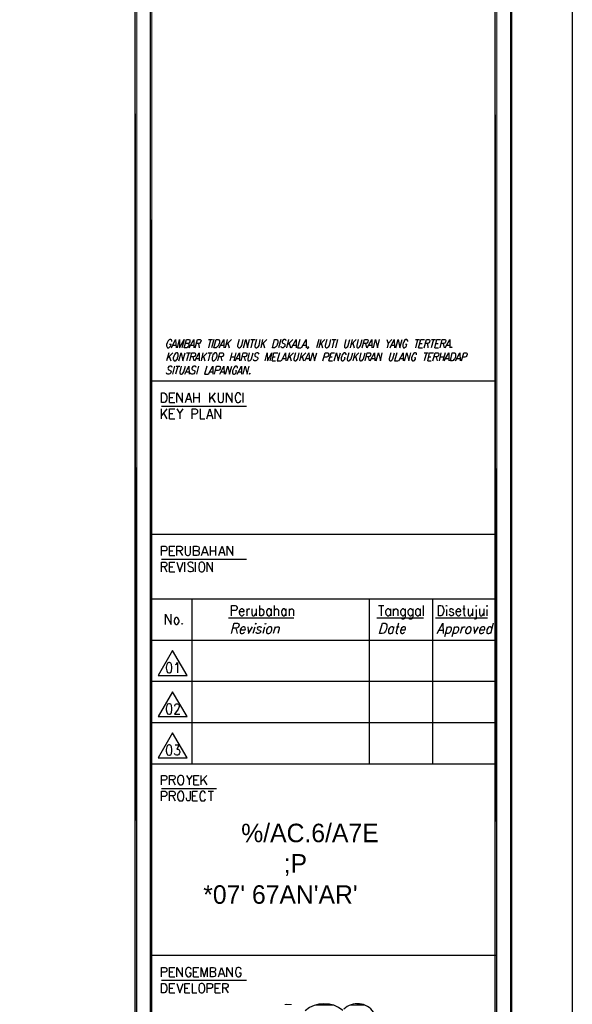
# Model space of a CAD drawing. Header units: millimetres. Extents: x 0 to 420, y 0 to 297.
# Tile 93 of 95: x 348 to 420, y 101 to 230. Entities that reach past the tile are written whole.
import ezdxf

# ---------------------------------------------------------------- set-up
doc = ezdxf.new("R2010")
doc.units = ezdxf.units.MM
for name, color, linetype in [('FILL_000000', 7, 'Continuous'), ('LINE_000000', 7, 'Continuous'), ('TEXT', 7, 'Continuous')]:
    doc.layers.add(name, color=color, linetype=linetype)
doc.layers.add('FILL_FF1919', color=7, linetype='Continuous', true_color=0xff1919)
doc.layers.add('LINE_FF1919', color=7, linetype='Continuous', true_color=0xff1919)

msp = doc.modelspace()

# ---------------------------------------------------------------- hatches: boundary and pattern name
at = {"layer": 'FILL_000000'}
h = msp.add_hatch(color=7, dxfattribs=at)
h.dxf.hatch_style = 1
h.paths.add_polyline_path([(412.28, 7.87), (412.07, 288.84), (412.28, 289.05), (412.28, 7.87)])
h = msp.add_hatch(color=7, dxfattribs=at)
h.dxf.hatch_style = 1
h.paths.add_polyline_path([(412.07, 8.09), (412.28, 7.87), (412.07, 288.84), (412.07, 8.09)])
h = msp.add_hatch(color=7, dxfattribs=at)
h.dxf.hatch_style = 1
h.paths.add_polyline_path([(363.3, 286.94), (363.05, 286.94), (363.3, 9.99), (363.3, 286.94)])
h = msp.add_hatch(color=7, dxfattribs=at)
h.dxf.hatch_style = 1
h.paths.add_polyline_path([(363.05, 286.94), (363.3, 9.99), (363.05, 9.99), (363.05, 286.94)])
h = msp.add_hatch(color=7, dxfattribs=at)
h.dxf.hatch_style = 1
h.paths.add_polyline_path([(365.29, 286.94), (365.04, 286.94), (365.29, 9.99), (365.29, 286.94)])
h = msp.add_hatch(color=7, dxfattribs=at)
h.dxf.hatch_style = 1
h.paths.add_polyline_path([(365.04, 286.94), (365.29, 9.99), (365.04, 9.99), (365.04, 286.94)])
h = msp.add_hatch(color=7, dxfattribs=at)
h.dxf.hatch_style = 1
h.paths.add_polyline_path([(410.29, 9.86), (410.04, 286.81), (410.29, 287.06), (410.29, 9.86)])
h = msp.add_hatch(color=7, dxfattribs=at)
h.dxf.hatch_style = 1
h.paths.add_polyline_path([(410.04, 10.12), (410.29, 9.86), (410.04, 286.81), (410.04, 10.12)])
at = {"layer": 'FILL_FF1919'}
h = msp.add_hatch(color=7, dxfattribs=at)
h.dxf.hatch_style = 1
h.paths.add_polyline_path([(382.86, 101.39), (383.5, 101.35), (382.61, 101.35), (382.86, 101.39)])
h = msp.add_hatch(color=7, dxfattribs=at)
h.dxf.hatch_style = 1
h.paths.add_polyline_path([(387.1, 101.39), (389.09, 101.26), (386.5, 101.26), (387.1, 101.39)])
h = msp.add_hatch(color=7, dxfattribs=at)
h.dxf.hatch_style = 1
h.paths.add_polyline_path([(387.18, 101.43), (388.45, 101.39), (387.1, 101.39), (387.18, 101.43)])
h = msp.add_hatch(color=7, dxfattribs=at)
h.dxf.hatch_style = 1
h.paths.add_polyline_path([(388.45, 101.39), (387.1, 101.39), (389.09, 101.26), (388.45, 101.39)])
h = msp.add_hatch(color=7, dxfattribs=at)
h.dxf.hatch_style = 1
h.paths.add_polyline_path([(387.73, 101.47), (388.41, 101.43), (387.18, 101.43), (387.73, 101.47)])
h = msp.add_hatch(color=7, dxfattribs=at)
h.dxf.hatch_style = 1
h.paths.add_polyline_path([(388.41, 101.43), (387.18, 101.43), (388.45, 101.39), (388.41, 101.43)])
h = msp.add_hatch(color=7, dxfattribs=at)
h.dxf.hatch_style = 1
h.paths.add_polyline_path([(387.77, 101.47), (387.73, 101.47), (387.77, 101.47)])
h = msp.add_hatch(color=7, dxfattribs=at)
h.dxf.hatch_style = 1
h.paths.add_polyline_path([(387.77, 101.47), (387.73, 101.47), (388.41, 101.43), (387.77, 101.47)])
h = msp.add_hatch(color=7, dxfattribs=at)
h.dxf.hatch_style = 1
h.paths.add_polyline_path([(391.63, 101.43), (393.11, 101.26), (391.2, 101.26), (391.63, 101.43)])
h = msp.add_hatch(color=7, dxfattribs=at)
h.dxf.hatch_style = 1
h.paths.add_polyline_path([(391.67, 101.43), (392.64, 101.43), (391.63, 101.43), (391.67, 101.43)])
h = msp.add_hatch(color=7, dxfattribs=at)
h.dxf.hatch_style = 1
h.paths.add_polyline_path([(392.64, 101.43), (391.63, 101.43), (393.11, 101.26), (392.64, 101.43)])
h = msp.add_hatch(color=7, dxfattribs=at)
h.dxf.hatch_style = 1
h.paths.add_polyline_path([(392.13, 101.47), (392.6, 101.43), (391.67, 101.43), (392.13, 101.47)])
h = msp.add_hatch(color=7, dxfattribs=at)
h.dxf.hatch_style = 1
h.paths.add_polyline_path([(392.6, 101.43), (391.67, 101.43), (392.64, 101.43), (392.6, 101.43)])

# ---------------------------------------------------------------- linework, layer by layer
at = {"layer": 'LINE_000000', "lineweight": 25}
for p, q in [((372.91, 188.17), (372.66, 187.11)), ((372.66, 188.17), (373.21, 188.17)), ((373.38, 188.17), (373.08, 187.11)), ((375.12, 188.17), (374.86, 187.11)), ((375.67, 188.17), (374.95, 187.45)), ((375.2, 187.71), (375.37, 187.11)), ((378.46, 188.17), (378.21, 187.11)), ((378.21, 188.17), (378.76, 188.17)), ((379.73, 188.17), (379.48, 187.11)), ((380.28, 188.17), (379.56, 187.45)), ((379.81, 187.71), (379.98, 187.11)), ((382.1, 188.17), (381.8, 187.11)), ((383.12, 188.17), (382.86, 187.11)), ((383.67, 188.17), (382.95, 187.45)), ((383.2, 187.71), (383.37, 187.11)), ((387.05, 188.17), (386.76, 187.11)), ((387.35, 188.17), (387.05, 187.11)), ((387.86, 188.17), (387.14, 187.45)), ((387.39, 187.71), (387.56, 187.11)), ((389.09, 188.17), (388.79, 187.11)), ((388.83, 188.17), (389.34, 188.17)), ((389.51, 188.17), (389.26, 187.11)), ((391.41, 188.17), (391.16, 187.11)), ((391.96, 188.17), (391.24, 187.45)), ((391.5, 187.71), (391.67, 187.11)), ((396.58, 188.17), (396.11, 187.66)), ((399.97, 188.17), (399.67, 187.11)), ((399.67, 188.17), (400.22, 188.17)), ((402.04, 188.17), (401.74, 187.11)), ((401.79, 188.17), (402.29, 188.17)), ((367.5, 186.44), (367.2, 185.38)), ((368, 186.44), (367.28, 185.72)), ((368, 187.45), (368.38, 187.45)), ((370.08, 186.44), (369.78, 185.38)), ((369.78, 186.44), (370.33, 186.44)), ((370.37, 187.45), (370.76, 187.45)), ((371.35, 187.66), (371.47, 187.11)), ((371.94, 186.44), (371.69, 185.38)), ((372.49, 186.44), (371.77, 185.72)), ((372.87, 186.44), (372.62, 185.38)), ((372.62, 186.44), (373.13, 186.44)), ((374.27, 187.45), (374.65, 187.45)), ((375.71, 186.44), (375.45, 185.38)), ((376.22, 186.44), (375.96, 185.38)), ((383.24, 186.44), (382.95, 185.38)), ((383.75, 186.44), (383.03, 185.72)), ((383.71, 187.45), (384.09, 187.45)), ((384.81, 186.44), (384.56, 185.38)), ((385.36, 186.44), (384.64, 185.72)), ((385.02, 187.45), (385.4, 187.45)), ((391.79, 186.44), (391.5, 185.38)), ((392.3, 186.44), (391.58, 185.72)), ((393.15, 187.66), (393.28, 187.11)), ((393.62, 187.45), (394, 187.45)), ((396.58, 187.45), (396.92, 187.45)), ((400.09, 187.11), (400.6, 187.11)), ((400.26, 187.66), (400.56, 187.66)), ((401.11, 186.44), (400.81, 185.38)), ((400.81, 186.44), (401.36, 186.44)), ((401.24, 187.66), (401.32, 187.11)), ((402.21, 187.11), (402.67, 187.11)), ((402.34, 187.66), (402.63, 187.66)), ((403.01, 186.44), (402.76, 185.38)), ((403.56, 186.44), (403.27, 185.38)), ((403.31, 187.66), (403.44, 187.11)), ((403.78, 187.45), (404.16, 187.45)), ((367.54, 185.97), (367.75, 185.38)), ((370.63, 185.93), (370.76, 185.38)), ((371.09, 185.72), (371.47, 185.72)), ((372.03, 185.97), (372.19, 185.38)), ((374.27, 185.93), (374.4, 185.38)), ((375.58, 185.93), (376.09, 185.93)), ((376.34, 185.72), (376.72, 185.72)), ((377.32, 185.93), (377.44, 185.38)), ((380.96, 185.38), (381.42, 185.38)), ((381.08, 185.93), (381.38, 185.93)), ((382.35, 185.72), (382.74, 185.72)), ((383.29, 185.97), (383.46, 185.38)), ((384.89, 185.97), (385.06, 185.38)), ((385.44, 185.72), (385.78, 185.72)), ((388.37, 185.38), (388.87, 185.38)), ((388.54, 185.93), (388.83, 185.93)), ((391.84, 185.97), (392.05, 185.38)), ((393.53, 185.93), (393.62, 185.38)), ((394, 185.72), (394.34, 185.72)), ((397.72, 185.72), (398.06, 185.72)), ((401.28, 185.38), (401.74, 185.38)), ((401.4, 185.93), (401.7, 185.93)), ((402.38, 185.93), (402.51, 185.38)), ((402.89, 185.93), (403.39, 185.93)), ((403.65, 185.72), (404.03, 185.72)), ((405.13, 185.72), (405.47, 185.72)), ((368.22, 184.7), (367.96, 183.64)), ((368.68, 184.7), (368.38, 183.64)), ((368.43, 184.7), (368.94, 184.7)), ((369.74, 183.98), (370.12, 183.98)), ((371.35, 184.7), (371.09, 183.64)), ((372.87, 183.98), (373.25, 183.98)), ((374.35, 183.98), (374.69, 183.98)), ((376.6, 183.98), (376.98, 183.98)), ((410.17, 182.75), (365.17, 182.75)), ((367.58, 180.59), (368, 180.59)), ((369.82, 180.38), (370.33, 180.38)), ((370.76, 179.96), (370.76, 181.23)), ((370.76, 180.59), (371.47, 180.59)), ((371.47, 181.23), (371.47, 179.96)), ((372.83, 179.96), (372.83, 181.23)), ((373.55, 181.23), (372.83, 180.38)), ((373.08, 180.68), (373.55, 179.96)), ((377.19, 179.96), (377.19, 181.23)), ((366.52, 179.49), (377.61, 179.49)), ((366.52, 177.84), (366.52, 179.11)), ((367.24, 179.11), (366.52, 178.27)), ((367.58, 179.96), (368.26, 179.96)), ((366.78, 178.56), (367.24, 177.84)), ((367.58, 178.52), (368, 178.52)), ((367.58, 177.84), (368.26, 177.84)), ((368.94, 178.52), (368.94, 177.84)), ((372.62, 178.27), (373.08, 178.27)), ((410.17, 162.73), (365.17, 162.73)), ((372.91, 159.98), (372.91, 161.21)), ((373.59, 161.21), (373.59, 159.98)), ((366.52, 159.51), (377.61, 159.51)), ((367.58, 160.61), (368, 160.61)), ((367.58, 159.98), (368.26, 159.98)), ((368.89, 160.61), (369.27, 159.98)), ((371.94, 160.36), (372.45, 160.36)), ((372.91, 160.61), (373.59, 160.61)), ((374.18, 160.36), (374.69, 160.36)), ((366.86, 158.5), (367.24, 157.86)), ((367.58, 158.5), (368, 158.5)), ((369.57, 157.86), (369.57, 159.09)), ((370.97, 157.86), (370.97, 159.09)), ((367.58, 157.86), (368.26, 157.86)), ((410.17, 154.26), (365.17, 154.26)), ((370.54, 132.76), (370.54, 154.26)), ((393.7, 132.76), (393.7, 154.26)), ((401.96, 132.76), (401.96, 154.26)), ((377.66, 153.03), (377.66, 152.1)), ((378.88, 153.03), (378.88, 152.1)), ((379.31, 153.46), (379.31, 152.1)), ((380.83, 153.03), (380.83, 152.1)), ((381.25, 153.46), (381.25, 152.1)), ((382.78, 153.03), (382.78, 152.1)), ((383.2, 153.03), (383.2, 152.1)), ((394.84, 153.46), (395.56, 153.46)), ((395.22, 153.46), (395.22, 152.1)), ((396.41, 153.03), (396.41, 152.1)), ((396.79, 153.03), (396.79, 152.1)), ((400.3, 153.03), (400.3, 152.1)), ((400.69, 153.46), (400.69, 152.1)), ((405.85, 153.03), (406.19, 153.03)), ((407.12, 153.03), (407.12, 152.1)), ((408.6, 153.03), (408.6, 152.1)), ((375.29, 151.85), (383.79, 151.85)), ((394.63, 151.85), (400.73, 151.85)), ((402.29, 151.85), (409.07, 151.85)), ((403.73, 152.95), (403.73, 152.1)), ((409.02, 152.95), (409.02, 152.1)), ((376.22, 150.49), (376.39, 149.78)), ((378.71, 150.62), (378.46, 149.78)), ((379.98, 150.62), (379.77, 149.78)), ((381.38, 150.66), (381.13, 149.78)), ((396.87, 150.66), (396.66, 149.78)), ((397.21, 150.66), (397.55, 150.66)), ((403.82, 150.66), (403.48, 149.35)), ((404.79, 150.66), (404.45, 149.35)), ((405.76, 150.66), (405.51, 149.78)), ((409.83, 151.13), (409.49, 149.78)), ((402.8, 150.24), (403.31, 150.24)), ((410.17, 148.89), (365.17, 148.89)), ((410.17, 143.51), (365.17, 143.51)), ((410.17, 138.13), (365.17, 138.13)), ((410.17, 132.76), (365.17, 132.76)), ((371.73, 130.05), (371.73, 131.28)), ((372.45, 131.28), (371.73, 130.47)), ((367.96, 130.68), (368.3, 130.05)), ((370.16, 130.68), (370.16, 130.05)), ((370.76, 130.68), (371.18, 130.68)), ((370.76, 130.05), (371.43, 130.05)), ((371.98, 130.77), (372.45, 130.05)), ((366.52, 129.58), (373.72, 129.58)), ((367.96, 128.61), (368.3, 127.93)), ((370.59, 128.61), (370.97, 128.61)), ((372.62, 129.2), (373.3, 129.2)), ((372.96, 129.2), (372.96, 127.93)), ((370.59, 127.93), (371.22, 127.93)), ((410.17, 107.74), (365.17, 107.74)), ((367.58, 105.62), (368, 105.62)), ((370.71, 105.62), (371.14, 105.62)), ((366.52, 104.52), (377.61, 104.52)), ((367.58, 104.99), (368.26, 104.99)), ((370.71, 104.99), (371.39, 104.99)), ((374.1, 105.37), (374.61, 105.37)), ((367.58, 103.51), (368, 103.51)), ((367.58, 102.87), (368.26, 102.87)), ((369.57, 103.51), (369.95, 103.51)), ((369.57, 102.87), (370.21, 102.87)), ((373.55, 103.51), (373.97, 103.51)), ((373.55, 102.87), (374.23, 102.87)), ((374.86, 103.51), (375.24, 102.87))]:
    msp.add_line(p, q, dxfattribs=at)
for points in [[(0.21, 0), (0.21, 296.93), (420.16, 296.93), (420.16, 0), (0.21, 0)], [(373.38, 187.11), (373.68, 188.17), (373.93, 188.17), (374.01, 188.13), (374.1, 188), (374.1, 187.92), (374.1, 187.75), (374.01, 187.54), (373.93, 187.37), (373.89, 187.28), (373.76, 187.16), (373.68, 187.11), (373.38, 187.11)], [(381.04, 187.11), (381.3, 188.17), (381.55, 188.17), (381.68, 188.13), (381.72, 188), (381.72, 187.92), (381.72, 187.75), (381.64, 187.54), (381.59, 187.37), (381.51, 187.28), (381.42, 187.16), (381.3, 187.11), (381.04, 187.11)], [(368.47, 186.44), (368.38, 186.39), (368.26, 186.27), (368.22, 186.18), (368.13, 186.01), (368.05, 185.8), (368.05, 185.63), (368.09, 185.55), (368.13, 185.42), (368.17, 185.38), (368.34, 185.38), (368.43, 185.42), (368.51, 185.55), (368.6, 185.63), (368.64, 185.8), (368.72, 186.01), (368.72, 186.18), (368.72, 186.27), (368.68, 186.39), (368.6, 186.44), (368.47, 186.44)], [(373.51, 186.44), (373.42, 186.39), (373.34, 186.27), (373.25, 186.18), (373.17, 186.01), (373.13, 185.8), (373.13, 185.63), (373.13, 185.55), (373.17, 185.42), (373.25, 185.38), (373.38, 185.38), (373.46, 185.42), (373.59, 185.55), (373.63, 185.63), (373.72, 185.8), (373.8, 186.01), (373.8, 186.18), (373.76, 186.27), (373.72, 186.39), (373.68, 186.44), (373.51, 186.44)], [(404.24, 185.38), (404.49, 186.44), (404.79, 186.44), (404.88, 186.39), (404.92, 186.27), (404.92, 186.18), (404.92, 186.01), (404.88, 185.8), (404.79, 185.63), (404.71, 185.55), (404.62, 185.42), (404.49, 185.38), (404.24, 185.38)], [(404.41, 187.24), (404.45, 187.16), (404.41, 187.11), (404.37, 187.16), (404.41, 187.24)], [(378.08, 183.77), (378.08, 183.68), (378.04, 183.64), (377.99, 183.68), (378.08, 183.77)], [(366.52, 179.96), (366.52, 181.23), (366.86, 181.23), (367.03, 181.14), (367.11, 181.02), (367.2, 180.89), (367.24, 180.72), (367.24, 180.42), (367.2, 180.26), (367.11, 180.13), (367.03, 180), (366.86, 179.96), (366.52, 179.96)], [(371.69, 159.09), (371.6, 159.05), (371.47, 158.92), (371.43, 158.79), (371.39, 158.62), (371.39, 158.33), (371.43, 158.16), (371.47, 158.03), (371.6, 157.9), (371.69, 157.86), (371.9, 157.86), (371.98, 157.9), (372.11, 158.03), (372.15, 158.16), (372.19, 158.33), (372.19, 158.62), (372.15, 158.79), (372.11, 158.92), (371.98, 159.05), (371.9, 159.09), (371.69, 159.09)], [(402.67, 152.1), (402.67, 153.46), (403.01, 153.46), (403.18, 153.42), (403.27, 153.29), (403.31, 153.16), (403.39, 152.95), (403.39, 152.65), (403.31, 152.44), (403.27, 152.32), (403.18, 152.19), (403.01, 152.1), (402.67, 152.1)], [(403.69, 153.42), (403.73, 153.46), (403.78, 153.42), (403.73, 153.33), (403.69, 153.42)], [(407.59, 153.42), (407.63, 153.46), (407.67, 153.42), (407.63, 153.33), (407.59, 153.42)], [(408.98, 153.42), (409.02, 153.46), (409.07, 153.42), (409.02, 153.33), (408.98, 153.42)], [(368.43, 151.89), (368.3, 151.81), (368.22, 151.68), (368.17, 151.47), (368.17, 151.34), (368.22, 151.17), (368.3, 151.05), (368.43, 150.96), (368.55, 150.96), (368.68, 151.05), (368.77, 151.17), (368.85, 151.34), (368.85, 151.47), (368.77, 151.68), (368.68, 151.81), (368.55, 151.89), (368.43, 151.89)], [(369.23, 151.09), (369.27, 151.05), (369.23, 150.96), (369.19, 151.05), (369.23, 151.09)], [(378.76, 151.05), (378.84, 151.13), (378.88, 151.05), (378.8, 151), (378.76, 151.05)], [(380.07, 151.05), (380.11, 151.13), (380.15, 151.05), (380.07, 151), (380.07, 151.05)], [(380.62, 150.66), (380.49, 150.62), (380.36, 150.49), (380.24, 150.28), (380.24, 150.16), (380.24, 149.99), (380.28, 149.86), (380.36, 149.78), (380.53, 149.78), (380.66, 149.86), (380.79, 149.99), (380.87, 150.16), (380.92, 150.28), (380.92, 150.49), (380.87, 150.62), (380.79, 150.66), (380.62, 150.66)], [(395.01, 149.78), (395.39, 151.13), (395.73, 151.13), (395.86, 151.05), (395.94, 150.92), (395.94, 150.79), (395.94, 150.62), (395.86, 150.28), (395.77, 150.11), (395.69, 149.99), (395.56, 149.86), (395.35, 149.78), (395.01, 149.78)], [(406.65, 150.66), (406.53, 150.62), (406.4, 150.49), (406.27, 150.28), (406.23, 150.16), (406.23, 149.99), (406.32, 149.86), (406.4, 149.78), (406.57, 149.78), (406.65, 149.86), (406.82, 149.99), (406.91, 150.16), (406.95, 150.28), (406.95, 150.49), (406.87, 150.62), (406.78, 150.66), (406.65, 150.66)], [(367.96, 147.57), (366.1, 144.31), (369.87, 144.31), (367.96, 147.57)], [(367.5, 146.01), (367.33, 145.92), (367.24, 145.75), (367.16, 145.41), (367.16, 145.25), (367.24, 144.91), (367.33, 144.7), (367.5, 144.65), (367.58, 144.65), (367.75, 144.7), (367.83, 144.91), (367.88, 145.25), (367.88, 145.41), (367.83, 145.75), (367.75, 145.92), (367.58, 146.01), (367.5, 146.01)], [(367.96, 142.2), (366.1, 138.94), (369.87, 138.94), (367.96, 142.2)], [(367.5, 140.63), (367.33, 140.55), (367.24, 140.38), (367.16, 140.04), (367.16, 139.83), (367.24, 139.53), (367.33, 139.32), (367.5, 139.28), (367.58, 139.28), (367.75, 139.32), (367.83, 139.53), (367.88, 139.83), (367.88, 140.04), (367.83, 140.38), (367.75, 140.55), (367.58, 140.63), (367.5, 140.63)], [(367.96, 136.82), (366.1, 133.56), (369.87, 133.56), (367.96, 136.82)], [(367.5, 135.25), (367.33, 135.17), (367.24, 135), (367.16, 134.66), (367.16, 134.45), (367.24, 134.15), (367.33, 133.94), (367.5, 133.9), (367.58, 133.9), (367.75, 133.94), (367.83, 134.15), (367.88, 134.45), (367.88, 134.66), (367.83, 135), (367.75, 135.17), (367.58, 135.25), (367.5, 135.25)], [(368.94, 131.28), (368.85, 131.23), (368.77, 131.11), (368.68, 130.98), (368.64, 130.81), (368.64, 130.51), (368.68, 130.34), (368.77, 130.22), (368.85, 130.09), (368.94, 130.05), (369.15, 130.05), (369.27, 130.09), (369.36, 130.22), (369.4, 130.34), (369.44, 130.51), (369.44, 130.81), (369.4, 130.98), (369.36, 131.11), (369.27, 131.23), (369.15, 131.28), (368.94, 131.28)], [(368.94, 129.2), (368.85, 129.12), (368.77, 128.99), (368.68, 128.9), (368.64, 128.69), (368.64, 128.4), (368.68, 128.23), (368.77, 128.1), (368.85, 127.97), (368.94, 127.93), (369.15, 127.93), (369.27, 127.97), (369.36, 128.1), (369.4, 128.23), (369.44, 128.4), (369.44, 128.69), (369.4, 128.9), (369.36, 128.99), (369.27, 129.12), (369.15, 129.2), (368.94, 129.2)], [(366.52, 102.87), (366.52, 104.1), (366.86, 104.1), (367.03, 104.06), (367.11, 103.93), (367.2, 103.8), (367.24, 103.63), (367.24, 103.34), (367.2, 103.17), (367.11, 103.04), (367.03, 102.91), (366.86, 102.87), (366.52, 102.87)], [(371.69, 104.1), (371.6, 104.06), (371.47, 103.93), (371.43, 103.8), (371.39, 103.63), (371.39, 103.34), (371.43, 103.17), (371.47, 103.04), (371.6, 102.91), (371.69, 102.87), (371.9, 102.87), (371.98, 102.91), (372.11, 103.04), (372.15, 103.17), (372.19, 103.34), (372.19, 103.63), (372.15, 103.8), (372.11, 103.93), (371.98, 104.06), (371.9, 104.1), (371.69, 104.1)]]:
    msp.add_lwpolyline(points, close=True, dxfattribs=at)
at = {"layer": 'LINE_000000', "lineweight": 0}
for points in [[(412.28, 7.87), (412.07, 288.84), (412.28, 289.05), (412.28, 7.87)], [(412.07, 8.09), (412.28, 7.87), (412.07, 288.84), (412.07, 8.09)], [(363.3, 286.94), (363.05, 286.94), (363.3, 9.99), (363.3, 286.94)], [(363.05, 286.94), (363.3, 9.99), (363.05, 9.99), (363.05, 286.94)], [(365.29, 286.94), (365.04, 286.94), (365.29, 9.99), (365.29, 286.94)], [(365.04, 286.94), (365.29, 9.99), (365.04, 9.99), (365.04, 286.94)], [(410.29, 9.86), (410.04, 286.81), (410.29, 287.06), (410.29, 9.86)], [(410.04, 10.12), (410.29, 9.86), (410.04, 286.81), (410.04, 10.12)]]:
    msp.add_lwpolyline(points, close=True, dxfattribs=at)
at = {"layer": 'LINE_000000', "lineweight": 25}
for points in [[(367.88, 187.92), (367.88, 188), (367.83, 188.13), (367.75, 188.17), (367.62, 188.17), (367.54, 188.13), (367.41, 188), (367.37, 187.92), (367.28, 187.75), (367.2, 187.54), (367.2, 187.37), (367.24, 187.28), (367.28, 187.16), (367.33, 187.11), (367.5, 187.11), (367.58, 187.16), (367.66, 187.28), (367.75, 187.37), (367.79, 187.54), (367.58, 187.54)], [(367.83, 187.11), (368.38, 188.17), (368.43, 187.11)], [(368.6, 187.11), (368.89, 188.17), (368.89, 187.11), (369.49, 188.17), (369.19, 187.11)], [(369.95, 187.66), (370.08, 187.62), (370.08, 187.58), (370.12, 187.45), (370.08, 187.32), (369.99, 187.24), (369.95, 187.16), (369.82, 187.11), (369.49, 187.11), (369.78, 188.17), (370.12, 188.17), (370.21, 188.13), (370.21, 188.04), (370.25, 187.96), (370.21, 187.88), (370.16, 187.75), (370.08, 187.71), (369.95, 187.66), (369.65, 187.66)], [(370.16, 187.11), (370.76, 188.17), (370.76, 187.11)], [(370.92, 187.11), (371.22, 188.17), (371.56, 188.17), (371.64, 188.13), (371.69, 188.04), (371.69, 187.96), (371.64, 187.88), (371.6, 187.75), (371.56, 187.71), (371.43, 187.66), (371.09, 187.66)], [(374.06, 187.11), (374.65, 188.17), (374.65, 187.11)], [(376.68, 188.17), (376.47, 187.41), (376.47, 187.28), (376.56, 187.16), (376.64, 187.11), (376.72, 187.11), (376.85, 187.16), (376.94, 187.28), (377.02, 187.41), (377.19, 188.17)], [(377.23, 187.11), (377.53, 188.17), (377.74, 187.11), (378.04, 188.17)], [(378.93, 188.17), (378.71, 187.41), (378.71, 187.28), (378.76, 187.16), (378.88, 187.11), (378.93, 187.11), (379.05, 187.16), (379.18, 187.28), (379.26, 187.41), (379.43, 188.17)], [(382.82, 188), (382.78, 188.13), (382.69, 188.17), (382.52, 188.17), (382.4, 188.13), (382.31, 188), (382.27, 187.92), (382.27, 187.83), (382.31, 187.75), (382.35, 187.71), (382.57, 187.62), (382.65, 187.58), (382.65, 187.54), (382.65, 187.41), (382.61, 187.28), (382.52, 187.16), (382.4, 187.11), (382.27, 187.11), (382.14, 187.16), (382.1, 187.28)], [(383.5, 187.11), (384.09, 188.17), (384.13, 187.11)], [(384.6, 188.17), (384.3, 187.11), (384.73, 187.11)], [(384.81, 187.11), (385.4, 188.17), (385.4, 187.11)], [(388.11, 188.17), (387.9, 187.41), (387.9, 187.28), (387.94, 187.16), (388.07, 187.11), (388.11, 187.11), (388.24, 187.16), (388.37, 187.28), (388.45, 187.41), (388.62, 188.17)], [(390.61, 188.17), (390.4, 187.41), (390.4, 187.28), (390.44, 187.16), (390.57, 187.11), (390.61, 187.11), (390.74, 187.16), (390.86, 187.28), (390.91, 187.41), (391.12, 188.17)], [(392.22, 188.17), (392.01, 187.41), (392.01, 187.28), (392.05, 187.16), (392.13, 187.11), (392.22, 187.11), (392.35, 187.16), (392.43, 187.28), (392.51, 187.41), (392.73, 188.17)], [(392.73, 187.11), (393.02, 188.17), (393.36, 188.17), (393.45, 188.13), (393.49, 188.04), (393.49, 187.96), (393.45, 187.88), (393.4, 187.75), (393.36, 187.71), (393.23, 187.66), (392.9, 187.66)], [(393.4, 187.11), (394, 188.17), (394, 187.11)], [(394.21, 187.11), (394.46, 188.17), (394.72, 187.11), (395.01, 188.17)], [(395.94, 188.17), (396.11, 187.66), (395.99, 187.11)], [(396.37, 187.11), (396.92, 188.17), (396.96, 187.11)], [(397.13, 187.11), (397.43, 188.17), (397.64, 187.11), (397.93, 188.17)], [(398.7, 187.92), (398.7, 188), (398.61, 188.13), (398.57, 188.17), (398.4, 188.17), (398.31, 188.13), (398.23, 188), (398.19, 187.92), (398.1, 187.75), (398.02, 187.54), (398.02, 187.37), (398.02, 187.28), (398.06, 187.16), (398.14, 187.11), (398.27, 187.11), (398.36, 187.16), (398.48, 187.28), (398.53, 187.37), (398.57, 187.54), (398.4, 187.54)], [(400.09, 187.11), (400.39, 188.17), (400.85, 188.17)], [(400.81, 187.11), (401.11, 188.17), (401.45, 188.17), (401.53, 188.13), (401.57, 188.04), (401.57, 187.96), (401.53, 187.88), (401.49, 187.75), (401.4, 187.71), (401.32, 187.66), (400.98, 187.66)], [(402.21, 187.11), (402.46, 188.17), (402.97, 188.17)], [(402.89, 187.11), (403.18, 188.17), (403.52, 188.17), (403.61, 188.13), (403.65, 188.04), (403.65, 187.96), (403.61, 187.88), (403.56, 187.75), (403.52, 187.71), (403.39, 187.66), (403.06, 187.66)], [(403.56, 187.11), (404.16, 188.17), (404.16, 187.11)], [(368.81, 185.38), (369.1, 186.44), (369.32, 185.38), (369.61, 186.44)], [(370.21, 185.38), (370.5, 186.44), (370.84, 186.44), (370.92, 186.39), (370.97, 186.31), (370.97, 186.22), (370.97, 186.14), (370.88, 186.01), (370.84, 185.97), (370.71, 185.93), (370.37, 185.93)], [(370.88, 185.38), (371.47, 186.44), (371.47, 185.38)], [(373.89, 185.38), (374.14, 186.44), (374.48, 186.44), (374.57, 186.39), (374.61, 186.31), (374.61, 186.22), (374.61, 186.14), (374.52, 186.01), (374.48, 185.97), (374.35, 185.93), (374.01, 185.93)], [(376.13, 185.38), (376.72, 186.44), (376.72, 185.38)], [(376.94, 185.38), (377.19, 186.44), (377.53, 186.44), (377.66, 186.39), (377.66, 186.31), (377.66, 186.22), (377.66, 186.14), (377.57, 186.01), (377.53, 185.97), (377.4, 185.93), (377.06, 185.93)], [(377.99, 186.44), (377.78, 185.67), (377.78, 185.55), (377.82, 185.42), (377.91, 185.38), (377.99, 185.38), (378.12, 185.42), (378.25, 185.55), (378.29, 185.67), (378.5, 186.44)], [(379.26, 186.27), (379.18, 186.39), (379.09, 186.44), (378.97, 186.44), (378.84, 186.39), (378.71, 186.27), (378.71, 186.18), (378.71, 186.1), (378.71, 186.01), (378.8, 185.97), (379.01, 185.89), (379.05, 185.84), (379.09, 185.8), (379.09, 185.67), (379.05, 185.55), (378.93, 185.42), (378.84, 185.38), (378.67, 185.38), (378.59, 185.42), (378.54, 185.55)], [(380.07, 185.38), (380.32, 186.44), (380.36, 185.38), (380.92, 186.44), (380.66, 185.38)], [(380.96, 185.38), (381.21, 186.44), (381.72, 186.44)], [(381.93, 186.44), (381.64, 185.38), (382.1, 185.38)], [(382.19, 185.38), (382.74, 186.44), (382.78, 185.38)], [(384.01, 186.44), (383.79, 185.67), (383.79, 185.55), (383.84, 185.42), (383.96, 185.38), (384.05, 185.38), (384.17, 185.42), (384.26, 185.55), (384.34, 185.67), (384.51, 186.44)], [(385.23, 185.38), (385.78, 186.44), (385.83, 185.38)], [(385.7, 187.16), (385.66, 187.24), (385.61, 187.16), (385.66, 187.11), (385.7, 187.16), (385.66, 187.07), (385.61, 186.99), (385.53, 186.94)], [(386, 185.38), (386.29, 186.44), (386.5, 185.38), (386.8, 186.44)], [(387.6, 185.38), (387.9, 186.44), (388.2, 186.44), (388.32, 186.39), (388.32, 186.31), (388.37, 186.22), (388.32, 186.1), (388.24, 185.97), (388.2, 185.93), (388.07, 185.89), (387.73, 185.89)], [(388.37, 185.38), (388.66, 186.44), (389.13, 186.44)], [(389.09, 185.38), (389.38, 186.44), (389.59, 185.38), (389.89, 186.44)], [(390.65, 186.18), (390.65, 186.27), (390.57, 186.39), (390.52, 186.44), (390.36, 186.44), (390.27, 186.39), (390.19, 186.27), (390.1, 186.18), (390.06, 186.01), (389.97, 185.8), (389.97, 185.63), (389.97, 185.55), (390.02, 185.42), (390.1, 185.38), (390.23, 185.38), (390.31, 185.42), (390.44, 185.55), (390.48, 185.63), (390.52, 185.8), (390.36, 185.8)], [(390.99, 186.44), (390.78, 185.67), (390.78, 185.55), (390.82, 185.42), (390.91, 185.38), (390.99, 185.38), (391.12, 185.42), (391.2, 185.55), (391.29, 185.67), (391.5, 186.44)], [(392.56, 186.44), (392.39, 185.67), (392.39, 185.55), (392.43, 185.42), (392.51, 185.38), (392.6, 185.38), (392.73, 185.42), (392.81, 185.55), (392.9, 185.67), (393.11, 186.44)], [(393.11, 185.38), (393.4, 186.44), (393.74, 186.44), (393.83, 186.39), (393.83, 186.31), (393.87, 186.22), (393.83, 186.14), (393.78, 186.01), (393.7, 185.97), (393.57, 185.93), (393.23, 185.93)], [(393.78, 185.38), (394.34, 186.44), (394.38, 185.38)], [(394.55, 185.38), (394.84, 186.44), (395.1, 185.38), (395.35, 186.44)], [(396.45, 186.44), (396.24, 185.67), (396.24, 185.55), (396.28, 185.42), (396.37, 185.38), (396.45, 185.38), (396.58, 185.42), (396.66, 185.55), (396.75, 185.67), (396.96, 186.44)], [(397.26, 186.44), (396.96, 185.38), (397.43, 185.38)], [(397.51, 185.38), (398.06, 186.44), (398.1, 185.38)], [(398.27, 185.38), (398.57, 186.44), (398.82, 185.38), (399.08, 186.44)], [(399.84, 186.18), (399.84, 186.27), (399.8, 186.39), (399.71, 186.44), (399.58, 186.44), (399.46, 186.39), (399.37, 186.27), (399.33, 186.18), (399.25, 186.01), (399.16, 185.8), (399.16, 185.63), (399.16, 185.55), (399.25, 185.42), (399.29, 185.38), (399.41, 185.38), (399.54, 185.42), (399.63, 185.55), (399.67, 185.63), (399.71, 185.8), (399.54, 185.8)], [(401.28, 185.38), (401.53, 186.44), (402.04, 186.44)], [(401.96, 185.38), (402.25, 186.44), (402.59, 186.44), (402.67, 186.39), (402.72, 186.31), (402.72, 186.22), (402.67, 186.14), (402.63, 186.01), (402.59, 185.97), (402.46, 185.93), (402.12, 185.93)], [(403.44, 185.38), (404.03, 186.44), (404.03, 185.38)], [(404.92, 185.38), (405.47, 186.44), (405.51, 185.38)], [(405.68, 185.38), (405.98, 186.44), (406.32, 186.44), (406.4, 186.39), (406.44, 186.31), (406.44, 186.22), (406.4, 186.1), (406.32, 185.97), (406.27, 185.93), (406.15, 185.89), (405.81, 185.89)], [(367.92, 184.53), (367.88, 184.66), (367.79, 184.7), (367.62, 184.7), (367.5, 184.66), (367.41, 184.53), (367.37, 184.45), (367.41, 184.36), (367.41, 184.28), (367.5, 184.23), (367.66, 184.15), (367.75, 184.11), (367.75, 184.07), (367.79, 183.94), (367.75, 183.81), (367.62, 183.68), (367.5, 183.64), (367.37, 183.64), (367.24, 183.68), (367.2, 183.81)], [(369.1, 184.7), (368.94, 183.94), (368.94, 183.81), (368.98, 183.68), (369.06, 183.64), (369.15, 183.64), (369.27, 183.68), (369.36, 183.81), (369.44, 183.94), (369.65, 184.7)], [(369.57, 183.64), (370.12, 184.7), (370.16, 183.64)], [(371.05, 184.53), (371.01, 184.66), (370.92, 184.7), (370.76, 184.7), (370.63, 184.66), (370.54, 184.53), (370.5, 184.45), (370.5, 184.36), (370.54, 184.28), (370.59, 184.23), (370.8, 184.15), (370.88, 184.11), (370.88, 184.07), (370.88, 183.94), (370.84, 183.81), (370.76, 183.68), (370.63, 183.64), (370.5, 183.64), (370.37, 183.68), (370.33, 183.81)], [(372.45, 184.7), (372.15, 183.64), (372.62, 183.64)], [(372.66, 183.64), (373.25, 184.7), (373.25, 183.64)], [(373.46, 183.64), (373.72, 184.7), (374.06, 184.7), (374.18, 184.66), (374.18, 184.57), (374.23, 184.49), (374.18, 184.36), (374.1, 184.23), (374.06, 184.19), (373.93, 184.15), (373.59, 184.15)], [(374.14, 183.64), (374.69, 184.7), (374.73, 183.64)], [(374.9, 183.64), (375.2, 184.7), (375.41, 183.64), (375.71, 184.7)], [(376.47, 184.45), (376.47, 184.53), (376.39, 184.66), (376.34, 184.7), (376.17, 184.7), (376.09, 184.66), (376, 184.53), (375.96, 184.45), (375.88, 184.28), (375.79, 184.07), (375.79, 183.9), (375.79, 183.81), (375.84, 183.68), (375.92, 183.64), (376.05, 183.64), (376.13, 183.68), (376.26, 183.81), (376.3, 183.9), (376.34, 184.07), (376.17, 184.07)], [(376.39, 183.64), (376.98, 184.7), (376.98, 183.64)], [(377.19, 183.64), (377.44, 184.7), (377.7, 183.64), (377.99, 184.7)], [(367.58, 179.96), (367.58, 181.23), (368.26, 181.23)], [(368.55, 179.96), (368.55, 181.23), (369.27, 179.96), (369.27, 181.23)], [(369.65, 179.96), (370.08, 181.23), (370.46, 179.96)], [(373.93, 181.23), (373.93, 180.3), (373.97, 180.13), (374.06, 180), (374.23, 179.96), (374.31, 179.96), (374.48, 180), (374.57, 180.13), (374.61, 180.3), (374.61, 181.23)], [(375.03, 179.96), (375.03, 181.23), (375.75, 179.96), (375.75, 181.23)], [(376.89, 180.89), (376.85, 181.02), (376.77, 181.14), (376.64, 181.23), (376.43, 181.23), (376.34, 181.14), (376.26, 181.02), (376.17, 180.89), (376.13, 180.72), (376.13, 180.42), (376.17, 180.26), (376.26, 180.13), (376.34, 180), (376.43, 179.96), (376.64, 179.96), (376.77, 180), (376.85, 180.13), (376.89, 180.26)], [(367.58, 177.84), (367.58, 179.11), (368.26, 179.11)], [(368.55, 179.11), (368.94, 178.52), (369.36, 179.11)], [(370.54, 177.84), (370.54, 179.11), (370.97, 179.11), (371.14, 179.03), (371.18, 178.99), (371.22, 178.86), (371.22, 178.69), (371.18, 178.56), (371.14, 178.52), (370.97, 178.43), (370.54, 178.43)], [(371.6, 179.11), (371.6, 177.84), (372.19, 177.84)], [(372.45, 177.84), (372.83, 179.11), (373.25, 177.84)], [(373.55, 177.84), (373.55, 179.11), (374.27, 177.84), (374.27, 179.11)], [(366.52, 159.98), (366.52, 161.21), (366.99, 161.21), (367.11, 161.16), (367.2, 161.08), (367.24, 160.99), (367.24, 160.78), (367.2, 160.65), (367.11, 160.61), (366.99, 160.57), (366.52, 160.57)], [(367.58, 159.98), (367.58, 161.21), (368.26, 161.21)], [(368.55, 159.98), (368.55, 161.21), (369.02, 161.21), (369.15, 161.16), (369.19, 161.08), (369.27, 160.99), (369.27, 160.87), (369.19, 160.74), (369.15, 160.65), (369.02, 160.61), (368.55, 160.61)], [(369.61, 161.21), (369.61, 160.32), (369.65, 160.15), (369.78, 160.02), (369.91, 159.98), (370.04, 159.98), (370.16, 160.02), (370.29, 160.15), (370.33, 160.32), (370.33, 161.21)], [(371.18, 160.61), (371.35, 160.57), (371.39, 160.49), (371.43, 160.36), (371.43, 160.19), (371.39, 160.06), (371.35, 160.02), (371.18, 159.98), (370.71, 159.98), (370.71, 161.21), (371.18, 161.21), (371.35, 161.16), (371.39, 161.08), (371.43, 160.99), (371.43, 160.87), (371.39, 160.74), (371.35, 160.65), (371.18, 160.61), (370.71, 160.61)], [(371.77, 159.98), (372.19, 161.21), (372.62, 159.98)], [(374.01, 159.98), (374.44, 161.21), (374.82, 159.98)], [(375.12, 159.98), (375.12, 161.21), (375.84, 159.98), (375.84, 161.21)], [(366.52, 157.86), (366.52, 159.09), (366.99, 159.09), (367.11, 159.05), (367.2, 159), (367.24, 158.88), (367.24, 158.75), (367.2, 158.62), (367.11, 158.58), (366.99, 158.5), (366.52, 158.5)], [(367.58, 157.86), (367.58, 159.09), (368.26, 159.09)], [(368.55, 159.09), (368.94, 157.86), (369.36, 159.09)], [(370.67, 158.92), (370.59, 159.05), (370.42, 159.09), (370.21, 159.09), (370.08, 159.05), (369.95, 158.92), (369.95, 158.79), (370.04, 158.71), (370.08, 158.62), (370.16, 158.58), (370.46, 158.45), (370.59, 158.41), (370.63, 158.33), (370.67, 158.2), (370.67, 158.03), (370.59, 157.9), (370.42, 157.86), (370.21, 157.86), (370.08, 157.9), (369.95, 158.03)], [(372.49, 157.86), (372.49, 159.09), (373.21, 157.86), (373.21, 159.09)], [(375.67, 152.1), (375.67, 153.46), (376.13, 153.46), (376.26, 153.42), (376.34, 153.33), (376.39, 153.2), (376.39, 153.03), (376.34, 152.91), (376.26, 152.82), (376.13, 152.78), (375.67, 152.78)], [(376.68, 152.65), (377.32, 152.65), (377.32, 152.78), (377.23, 152.91), (377.19, 152.95), (377.11, 153.03), (376.94, 153.03), (376.85, 152.95), (376.72, 152.82), (376.68, 152.65), (376.68, 152.53), (376.72, 152.32), (376.85, 152.19), (376.94, 152.1), (377.11, 152.1), (377.19, 152.19), (377.32, 152.32)], [(377.66, 152.65), (377.7, 152.82), (377.82, 152.95), (377.91, 153.03), (378.08, 153.03)], [(378.33, 153.03), (378.33, 152.4), (378.38, 152.19), (378.46, 152.1), (378.63, 152.1), (378.71, 152.19), (378.88, 152.4)], [(379.31, 152.82), (379.39, 152.95), (379.52, 153.03), (379.65, 153.03), (379.77, 152.95), (379.86, 152.82), (379.9, 152.65), (379.9, 152.53), (379.86, 152.32), (379.77, 152.19), (379.65, 152.1), (379.52, 152.1), (379.39, 152.19), (379.31, 152.32)], [(380.83, 152.82), (380.75, 152.95), (380.62, 153.03), (380.49, 153.03), (380.36, 152.95), (380.28, 152.82), (380.24, 152.65), (380.24, 152.53), (380.28, 152.32), (380.36, 152.19), (380.49, 152.1), (380.62, 152.1), (380.75, 152.19), (380.83, 152.32)], [(381.25, 152.78), (381.38, 152.95), (381.51, 153.03), (381.64, 153.03), (381.76, 152.95), (381.8, 152.78), (381.8, 152.1)], [(382.78, 152.82), (382.69, 152.95), (382.57, 153.03), (382.44, 153.03), (382.31, 152.95), (382.23, 152.82), (382.19, 152.65), (382.19, 152.53), (382.23, 152.32), (382.31, 152.19), (382.44, 152.1), (382.57, 152.1), (382.69, 152.19), (382.78, 152.32)], [(383.2, 152.78), (383.33, 152.95), (383.46, 153.03), (383.58, 153.03), (383.71, 152.95), (383.75, 152.78), (383.75, 152.1)], [(396.41, 152.82), (396.28, 152.95), (396.2, 153.03), (396.03, 153.03), (395.94, 152.95), (395.82, 152.82), (395.77, 152.65), (395.77, 152.53), (395.82, 152.32), (395.94, 152.19), (396.03, 152.1), (396.2, 152.1), (396.28, 152.19), (396.41, 152.32)], [(396.79, 152.78), (396.96, 152.95), (397.04, 153.03), (397.21, 153.03), (397.3, 152.95), (397.38, 152.78), (397.38, 152.1)], [(398.36, 152.82), (398.23, 152.95), (398.14, 153.03), (397.98, 153.03), (397.89, 152.95), (397.76, 152.82), (397.72, 152.65), (397.72, 152.53), (397.76, 152.32), (397.89, 152.19), (397.98, 152.1), (398.14, 152.1), (398.23, 152.19), (398.36, 152.32)], [(398.36, 153.03), (398.36, 151.98), (398.27, 151.81), (398.23, 151.72), (398.14, 151.68), (397.98, 151.68), (397.89, 151.72)], [(399.33, 152.82), (399.2, 152.95), (399.12, 153.03), (398.95, 153.03), (398.86, 152.95), (398.74, 152.82), (398.7, 152.65), (398.7, 152.53), (398.74, 152.32), (398.86, 152.19), (398.95, 152.1), (399.12, 152.1), (399.2, 152.19), (399.33, 152.32)], [(399.33, 153.03), (399.33, 151.98), (399.25, 151.81), (399.2, 151.72), (399.12, 151.68), (398.95, 151.68), (398.86, 151.72)], [(400.3, 152.82), (400.18, 152.95), (400.09, 153.03), (399.92, 153.03), (399.84, 152.95), (399.71, 152.82), (399.67, 152.65), (399.67, 152.53), (399.71, 152.32), (399.84, 152.19), (399.92, 152.1), (400.09, 152.1), (400.18, 152.19), (400.3, 152.32)], [(404.66, 152.82), (404.62, 152.95), (404.45, 153.03), (404.28, 153.03), (404.16, 152.95), (404.11, 152.82), (404.16, 152.7), (404.24, 152.65), (404.49, 152.57), (404.62, 152.53), (404.66, 152.4), (404.66, 152.32), (404.62, 152.19), (404.45, 152.1), (404.28, 152.1), (404.16, 152.19), (404.11, 152.32)], [(404.96, 152.65), (405.6, 152.65), (405.6, 152.78), (405.51, 152.91), (405.47, 152.95), (405.38, 153.03), (405.21, 153.03), (405.13, 152.95), (405, 152.82), (404.96, 152.65), (404.96, 152.53), (405, 152.32), (405.13, 152.19), (405.21, 152.1), (405.38, 152.1), (405.47, 152.19), (405.6, 152.32)], [(405.98, 153.46), (405.98, 152.4), (406.06, 152.19), (406.15, 152.1), (406.23, 152.1)], [(406.57, 153.03), (406.57, 152.4), (406.61, 152.19), (406.7, 152.1), (406.87, 152.1), (406.95, 152.19), (407.12, 152.4)], [(408.05, 153.03), (408.05, 152.4), (408.09, 152.19), (408.18, 152.1), (408.35, 152.1), (408.43, 152.19), (408.6, 152.4)], [(367.07, 150.96), (367.07, 152.32), (367.79, 150.96), (367.79, 152.32)], [(407.63, 152.95), (407.63, 151.93), (407.59, 151.72), (407.46, 151.68), (407.37, 151.68)], [(375.67, 149.78), (376, 151.13), (376.47, 151.13), (376.64, 151.05), (376.64, 151), (376.68, 150.88), (376.64, 150.75), (376.56, 150.62), (376.47, 150.54), (376.3, 150.49), (375.84, 150.49)], [(376.81, 150.28), (377.44, 150.28), (377.49, 150.41), (377.44, 150.54), (377.4, 150.62), (377.32, 150.66), (377.19, 150.66), (377.06, 150.62), (376.94, 150.49), (376.81, 150.28), (376.81, 150.16), (376.81, 149.99), (376.85, 149.86), (376.94, 149.78), (377.11, 149.78), (377.23, 149.86), (377.36, 149.99)], [(377.78, 150.66), (377.87, 149.78), (378.42, 150.66)], [(379.6, 150.49), (379.56, 150.62), (379.43, 150.66), (379.26, 150.66), (379.09, 150.62), (379.01, 150.49), (379.05, 150.37), (379.14, 150.28), (379.35, 150.24), (379.43, 150.16), (379.48, 150.03), (379.43, 149.99), (379.35, 149.86), (379.18, 149.78), (379.05, 149.78), (378.93, 149.86), (378.88, 149.99)], [(381.3, 150.41), (381.51, 150.62), (381.64, 150.66), (381.8, 150.66), (381.89, 150.62), (381.89, 150.41), (381.72, 149.78)], [(396.83, 150.49), (396.79, 150.62), (396.71, 150.66), (396.54, 150.66), (396.41, 150.62), (396.28, 150.49), (396.16, 150.28), (396.16, 150.16), (396.16, 149.99), (396.2, 149.86), (396.28, 149.78), (396.45, 149.78), (396.58, 149.86), (396.71, 149.99)], [(397.47, 151.13), (397.17, 150.03), (397.17, 149.86), (397.26, 149.78), (397.38, 149.78)], [(397.76, 150.28), (398.36, 150.28), (398.4, 150.41), (398.4, 150.54), (398.36, 150.62), (398.27, 150.66), (398.1, 150.66), (398.02, 150.62), (397.85, 150.49), (397.76, 150.28), (397.72, 150.16), (397.72, 149.99), (397.81, 149.86), (397.89, 149.78), (398.02, 149.78), (398.14, 149.86), (398.27, 149.99)], [(402.51, 149.78), (403.27, 151.13), (403.31, 149.78)], [(403.78, 150.49), (403.9, 150.62), (404.03, 150.66), (404.2, 150.66), (404.28, 150.62), (404.33, 150.49), (404.33, 150.28), (404.28, 150.16), (404.2, 149.99), (404.07, 149.86), (403.94, 149.78), (403.78, 149.78), (403.69, 149.86), (403.65, 149.99)], [(404.75, 150.49), (404.88, 150.62), (405, 150.66), (405.17, 150.66), (405.26, 150.62), (405.3, 150.49), (405.3, 150.28), (405.26, 150.16), (405.17, 149.99), (405.05, 149.86), (404.92, 149.78), (404.75, 149.78), (404.66, 149.86), (404.62, 149.99)], [(405.68, 150.28), (405.76, 150.49), (405.89, 150.62), (406.02, 150.66), (406.19, 150.66)], [(407.29, 150.66), (407.37, 149.78), (407.92, 150.66)], [(408.09, 150.28), (408.69, 150.28), (408.73, 150.41), (408.73, 150.54), (408.69, 150.62), (408.6, 150.66), (408.43, 150.66), (408.31, 150.62), (408.18, 150.49), (408.09, 150.28), (408.05, 150.16), (408.05, 149.99), (408.09, 149.86), (408.18, 149.78), (408.35, 149.78), (408.47, 149.86), (408.6, 149.99)], [(409.66, 150.49), (409.57, 150.62), (409.49, 150.66), (409.36, 150.66), (409.24, 150.62), (409.11, 150.49), (408.98, 150.28), (408.98, 150.16), (408.98, 149.99), (409.02, 149.86), (409.11, 149.78), (409.28, 149.78), (409.41, 149.86), (409.53, 149.99)], [(368.34, 145.75), (368.47, 145.8), (368.6, 146.01), (368.6, 144.65)], [(368.26, 140.29), (368.26, 140.38), (368.3, 140.5), (368.34, 140.55), (368.47, 140.63), (368.64, 140.63), (368.77, 140.55), (368.81, 140.5), (368.85, 140.38), (368.85, 140.25), (368.81, 140.12), (368.72, 139.91), (368.22, 139.28), (368.94, 139.28)], [(368.3, 135.25), (368.85, 135.25), (368.55, 134.7), (368.72, 134.7), (368.81, 134.66), (368.85, 134.58), (368.94, 134.41), (368.94, 134.28), (368.85, 134.07), (368.77, 133.94), (368.6, 133.9), (368.47, 133.9), (368.3, 133.94), (368.26, 134.03), (368.22, 134.15)], [(366.52, 130.05), (366.52, 131.28), (366.99, 131.28), (367.11, 131.23), (367.2, 131.15), (367.24, 131.06), (367.24, 130.85), (367.2, 130.77), (367.11, 130.68), (366.99, 130.64), (366.52, 130.64)], [(367.58, 130.05), (367.58, 131.28), (368.05, 131.28), (368.22, 131.23), (368.26, 131.15), (368.3, 131.06), (368.3, 130.94), (368.26, 130.81), (368.22, 130.77), (368.05, 130.68), (367.58, 130.68)], [(369.78, 131.28), (370.16, 130.68), (370.59, 131.28)], [(370.76, 130.05), (370.76, 131.28), (371.43, 131.28)], [(366.52, 127.93), (366.52, 129.2), (366.99, 129.2), (367.11, 129.12), (367.2, 129.07), (367.24, 128.95), (367.24, 128.78), (367.2, 128.65), (367.11, 128.61), (366.99, 128.52), (366.52, 128.52)], [(367.58, 127.93), (367.58, 129.2), (368.05, 129.2), (368.22, 129.12), (368.26, 129.07), (368.3, 128.95), (368.3, 128.82), (368.26, 128.69), (368.22, 128.65), (368.05, 128.61), (367.58, 128.61)], [(370.29, 129.2), (370.29, 128.23), (370.21, 128.06), (370.16, 127.97), (370.08, 127.93), (369.95, 127.93), (369.87, 127.97), (369.82, 128.06), (369.78, 128.23), (369.78, 128.35)], [(370.59, 127.93), (370.59, 129.2), (371.22, 129.2)], [(372.28, 128.9), (372.24, 128.99), (372.15, 129.12), (372.03, 129.2), (371.86, 129.2), (371.73, 129.12), (371.64, 128.99), (371.6, 128.9), (371.52, 128.69), (371.52, 128.4), (371.6, 128.23), (371.64, 128.1), (371.73, 127.97), (371.86, 127.93), (372.03, 127.93), (372.15, 127.97), (372.24, 128.1), (372.28, 128.23)], [(366.52, 104.99), (366.52, 106.21), (366.99, 106.21), (367.11, 106.17), (367.2, 106.09), (367.24, 105.96), (367.24, 105.79), (367.2, 105.66), (367.11, 105.62), (366.99, 105.58), (366.52, 105.58)], [(367.58, 104.99), (367.58, 106.21), (368.26, 106.21)], [(368.55, 104.99), (368.55, 106.21), (369.27, 104.99), (369.27, 106.21)], [(370.42, 105.92), (370.37, 106.04), (370.29, 106.17), (370.16, 106.21), (369.95, 106.21), (369.87, 106.17), (369.78, 106.04), (369.7, 105.92), (369.65, 105.75), (369.65, 105.45), (369.7, 105.28), (369.78, 105.16), (369.87, 105.03), (369.95, 104.99), (370.16, 104.99), (370.29, 105.03), (370.37, 105.16), (370.42, 105.28), (370.42, 105.45), (370.16, 105.45)], [(370.71, 104.99), (370.71, 106.21), (371.39, 106.21)], [(371.69, 104.99), (371.69, 106.21), (372.11, 104.99), (372.49, 106.21), (372.49, 104.99)], [(373.34, 105.62), (373.51, 105.58), (373.55, 105.49), (373.59, 105.37), (373.59, 105.2), (373.55, 105.07), (373.51, 105.03), (373.34, 104.99), (372.91, 104.99), (372.91, 106.21), (373.34, 106.21), (373.51, 106.17), (373.55, 106.09), (373.59, 105.96), (373.59, 105.88), (373.55, 105.75), (373.51, 105.66), (373.34, 105.62), (372.91, 105.62)], [(373.97, 104.99), (374.35, 106.21), (374.78, 104.99)], [(375.07, 104.99), (375.07, 106.21), (375.79, 104.99), (375.79, 106.21)], [(376.94, 105.92), (376.89, 106.04), (376.81, 106.17), (376.68, 106.21), (376.51, 106.21), (376.39, 106.17), (376.3, 106.04), (376.26, 105.92), (376.17, 105.75), (376.17, 105.45), (376.26, 105.28), (376.3, 105.16), (376.39, 105.03), (376.51, 104.99), (376.68, 104.99), (376.81, 105.03), (376.89, 105.16), (376.94, 105.28), (376.94, 105.45), (376.68, 105.45)], [(367.58, 102.87), (367.58, 104.1), (368.26, 104.1)], [(368.55, 104.1), (368.94, 102.87), (369.36, 104.1)], [(369.57, 102.87), (369.57, 104.1), (370.21, 104.1)], [(370.54, 104.1), (370.54, 102.87), (371.14, 102.87)], [(372.49, 102.87), (372.49, 104.1), (372.96, 104.1), (373.08, 104.06), (373.17, 104.01), (373.21, 103.89), (373.21, 103.72), (373.17, 103.59), (373.08, 103.51), (372.96, 103.46), (372.49, 103.46)], [(373.55, 102.87), (373.55, 104.1), (374.23, 104.1)], [(374.52, 102.87), (374.52, 104.1), (374.99, 104.1), (375.12, 104.06), (375.16, 104.01), (375.24, 103.89), (375.24, 103.76), (375.16, 103.63), (375.12, 103.59), (374.99, 103.51), (374.52, 103.51)]]:
    msp.add_lwpolyline(points, dxfattribs=at)
at = {"layer": 'LINE_FF1919', "lineweight": 0}
for points in [[(382.86, 101.39), (383.5, 101.35), (382.61, 101.35), (382.86, 101.39)], [(387.1, 101.39), (389.09, 101.26), (386.5, 101.26), (387.1, 101.39)], [(387.18, 101.43), (388.45, 101.39), (387.1, 101.39), (387.18, 101.43)], [(388.45, 101.39), (387.1, 101.39), (389.09, 101.26), (388.45, 101.39)], [(387.73, 101.47), (388.41, 101.43), (387.18, 101.43), (387.73, 101.47)], [(388.41, 101.43), (387.18, 101.43), (388.45, 101.39), (388.41, 101.43)], [(387.77, 101.47), (387.73, 101.47), (387.77, 101.47)], [(387.77, 101.47), (387.73, 101.47), (388.41, 101.43), (387.77, 101.47)], [(391.63, 101.43), (393.11, 101.26), (391.2, 101.26), (391.63, 101.43)], [(391.67, 101.43), (392.64, 101.43), (391.63, 101.43), (391.67, 101.43)], [(392.64, 101.43), (391.63, 101.43), (393.11, 101.26), (392.64, 101.43)], [(392.13, 101.47), (392.6, 101.43), (391.67, 101.43), (392.13, 101.47)], [(392.6, 101.43), (391.67, 101.43), (392.64, 101.43), (392.6, 101.43)]]:
    msp.add_lwpolyline(points, close=True, dxfattribs=at)
at = {"layer": 'LINE_FF1919', "lineweight": 25}
for points in [[(390.19, 100.58), (389.63, 100.98), (389.02, 101.26), (388.38, 101.42), (387.73, 101.47), (387.07, 101.41), (386.44, 101.24), (385.83, 100.95), (385.27, 100.55)], [(394.22, 100.37), (394.04, 100.59), (393.85, 100.79), (393.64, 100.97), (393.41, 101.12), (393.17, 101.25), (392.91, 101.35), (392.64, 101.42), (392.37, 101.46), (392.09, 101.47), (391.81, 101.46), (391.54, 101.41), (391.27, 101.33), (391.02, 101.23), (390.78, 101.1), (390.55, 100.94), (390.34, 100.76)]]:
    msp.add_lwpolyline(points, dxfattribs=at)

# ---------------------------------------------------------------- texts
at = {"layer": 'TEXT'}
for s, height, p in [('%/AC.6/A7E', 2.414, (376.94, 122.55)), (';P', 2.414, (382.48, 118.58)), ("*07' 67AN'AR'", 2.4139, (371.98, 114.51))]:
    msp.add_text(s, height=height, dxfattribs=at).set_placement(p)

doc.saveas('drawing.dxf')
